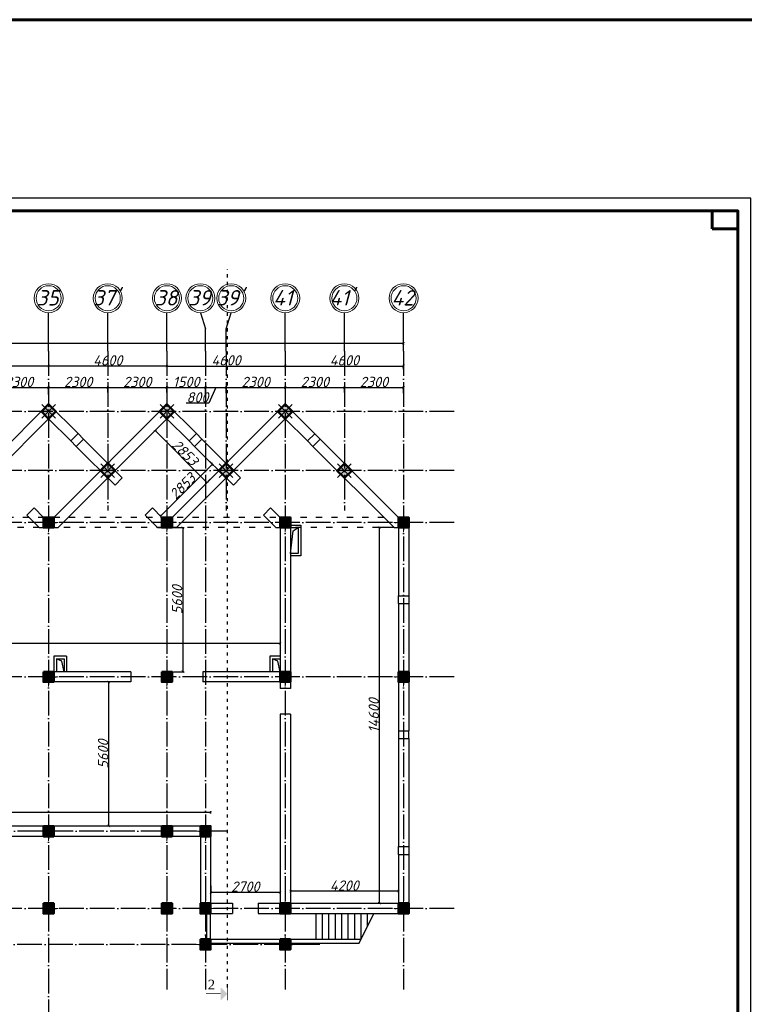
# Model space of a CAD drawing. Header units: millimetres. Extents: x 1112040 to 6903494, y -332921 to -150905.
# Tile 26 of 153: x 1448125 to 1476298, y -189180 to -150905. Entities that reach past the tile are written whole.
import ezdxf

# ---------------------------------------------------------------- set-up
doc = ezdxf.new("R2010")
doc.units = ezdxf.units.MM
doc.linetypes.add('ACAD_ISO03W100', pattern=[30, 12, -18])
doc.linetypes.add('ACAD_ISO04W100', pattern=[30, 24, -3, 0, -3])
doc.layers.add('kolonn', color=7, linetype='Continuous')
doc.layers.add('os', color=253, linetype='Continuous')
doc.styles.add('RomanS', font='times.ttf')
doc.styles.get("Standard").update_dxf_attribs({"font": 'isocpeui.ttf'})
doc.dimstyles.new('ISO-25', dxfattribs={"dimtxt": 400, "dimasz": 100, "dimexe": 50, "dimexo": 50, "dimgap": 20, "dimtad": 1, "dimdec": 0, "dimtxsty": 'Standard', "dimblk": 'ARCHTICK', "dimcen": 20, "dimclrd": 1, "dimclre": 1, "dimadec": 0, "dimazin": 0, "dimtfac": 1, "dimtdec": 0, "dimtmove": 0, "dimatfit": 3, "dimldrblk": 'ARCHTICK', "dimfxl": 1, "dimarcsym": 0})

# ---------------------------------------------------------------- blocks, each defined once
blk = doc.blocks.new('ghsdd')
at = {"ltscale": 50}
h = blk.add_hatch(color=256, dxfattribs=at)
h.paths.add_polyline_path([(0, 200), (-200, 200), (-200, 0), (0, 0)])
h.paths.add_polyline_path([(200, 0), (200, 200), (0, 200), (0, 0)])
h.paths.add_polyline_path([(0, 0), (-200, 0), (-200, -200), (0, -200)])
h.paths.add_polyline_path([(0, 0), (0, -200), (200, -200), (200, 0)])
at = {"lineweight": 0}
for p, q in [((0, -374), (0, 374)), ((-374, 0), (374, 0))]:
    blk.add_line(p, q, dxfattribs=at)
at = {"lineweight": 50, "ltscale": 50}
blk.add_lwpolyline([(200, 200), (200, -200), (-200, -200), (-200, 200), (200, 200)], dxfattribs=at)
blk = doc.blocks.new('_ArchTick')
at = {"color": 0, "linetype": 'ByBlock', "const_width": 0.15}
blk.add_lwpolyline([(-0.5, -0.5), (0.5, 0.5)], dxfattribs=at)
blk = doc.blocks.new('*D2247')
at = {"color": 1, "lineweight": -2, "transparency": 16777216}
for p, q in [((1446950, -165430), (1446950, -165156)), ((1446950, -165206), (1449250, -165206)), ((1449250, -165473), (1449250, -165156))]:
    blk.add_line(p, q, dxfattribs=at)
at = {"color": 1, "lineweight": -2, "transparency": 16777216, "xscale": 100, "yscale": 100, "zscale": 100, "rotation": 180}
blk.add_blockref('_ArchTick', (1446950, -165206), dxfattribs=at)
at = {"color": 1, "lineweight": -2, "transparency": 16777216, "xscale": 100, "yscale": 100, "zscale": 100}
blk.add_blockref('_ArchTick', (1449250, -165206), dxfattribs=at)
at = {"color": 0, "transparency": 16777216, "insert": (1448100, -164986), "char_height": 400, "attachment_point": 5}
blk.add_mtext('2300', dxfattribs=at)
blk = doc.blocks.new('*D2248')
at = {"color": 1, "lineweight": -2, "transparency": 16777216}
for p, q in [((1449250, -165473), (1449250, -165156)), ((1449250, -165206), (1451550, -165206)), ((1451550, -165401), (1451550, -165156))]:
    blk.add_line(p, q, dxfattribs=at)
at = {"color": 1, "lineweight": -2, "transparency": 16777216, "xscale": 100, "yscale": 100, "zscale": 100, "rotation": 180}
blk.add_blockref('_ArchTick', (1449250, -165206), dxfattribs=at)
at = {"color": 1, "lineweight": -2, "transparency": 16777216, "xscale": 100, "yscale": 100, "zscale": 100}
blk.add_blockref('_ArchTick', (1451550, -165206), dxfattribs=at)
at = {"color": 0, "transparency": 16777216, "insert": (1450400, -164986), "char_height": 400, "attachment_point": 5}
blk.add_mtext('2300', dxfattribs=at)
blk = doc.blocks.new('*D2249')
at = {"color": 1, "lineweight": -2, "transparency": 16777216}
for p, q in [((1451550, -165401), (1451550, -165156)), ((1451550, -165206), (1453850, -165206)), ((1453850, -165401), (1453850, -165156))]:
    blk.add_line(p, q, dxfattribs=at)
at = {"color": 1, "lineweight": -2, "transparency": 16777216, "xscale": 100, "yscale": 100, "zscale": 100, "rotation": 180}
blk.add_blockref('_ArchTick', (1451550, -165206), dxfattribs=at)
at = {"color": 1, "lineweight": -2, "transparency": 16777216, "xscale": 100, "yscale": 100, "zscale": 100}
blk.add_blockref('_ArchTick', (1453850, -165206), dxfattribs=at)
at = {"color": 0, "transparency": 16777216, "insert": (1452700, -164986), "char_height": 400, "attachment_point": 5}
blk.add_mtext('2300', dxfattribs=at)
blk = doc.blocks.new('*D2250')
at = {"color": 1, "lineweight": -2, "transparency": 16777216}
for p, q in [((1453850, -165401), (1453850, -165156)), ((1453850, -165206), (1455350, -165206)), ((1455350, -165471), (1455350, -165156))]:
    blk.add_line(p, q, dxfattribs=at)
at = {"color": 1, "lineweight": -2, "transparency": 16777216, "xscale": 100, "yscale": 100, "zscale": 100, "rotation": 180}
blk.add_blockref('_ArchTick', (1453850, -165206), dxfattribs=at)
at = {"color": 1, "lineweight": -2, "transparency": 16777216, "xscale": 100, "yscale": 100, "zscale": 100}
blk.add_blockref('_ArchTick', (1455350, -165206), dxfattribs=at)
at = {"color": 0, "transparency": 16777216, "insert": (1454600, -164986), "char_height": 400, "attachment_point": 5}
blk.add_mtext('1500', dxfattribs=at)
blk = doc.blocks.new('*D2251')
at = {"color": 1, "lineweight": -2, "transparency": 16777216}
for p, q in [((1455350, -165471), (1455350, -165156)), ((1455350, -165206), (1456150, -165206)), ((1455750, -165206), (1455474, -165806)), ((1456150, -165421), (1456150, -165156)), ((1455474, -165806), (1454602, -165806))]:
    blk.add_line(p, q, dxfattribs=at)
at = {"color": 1, "lineweight": -2, "transparency": 16777216, "xscale": 100, "yscale": 100, "zscale": 100, "rotation": 180}
blk.add_blockref('_ArchTick', (1455350, -165206), dxfattribs=at)
at = {"color": 1, "lineweight": -2, "transparency": 16777216, "xscale": 100, "yscale": 100, "zscale": 100}
blk.add_blockref('_ArchTick', (1456150, -165206), dxfattribs=at)
at = {"color": 0, "transparency": 16777216, "insert": (1455038, -165586), "char_height": 400, "attachment_point": 5}
blk.add_mtext('800', dxfattribs=at)
blk = doc.blocks.new('*D2252')
at = {"color": 1, "lineweight": -2, "transparency": 16777216}
for p, q in [((1456150, -165421), (1456150, -165156)), ((1456150, -165206), (1458450, -165206)), ((1458450, -165231), (1458450, -165156))]:
    blk.add_line(p, q, dxfattribs=at)
at = {"color": 1, "lineweight": -2, "transparency": 16777216, "xscale": 100, "yscale": 100, "zscale": 100, "rotation": 180}
blk.add_blockref('_ArchTick', (1456150, -165206), dxfattribs=at)
at = {"color": 1, "lineweight": -2, "transparency": 16777216, "xscale": 100, "yscale": 100, "zscale": 100}
blk.add_blockref('_ArchTick', (1458450, -165206), dxfattribs=at)
at = {"color": 0, "transparency": 16777216, "insert": (1457300, -164986), "char_height": 400, "attachment_point": 5}
blk.add_mtext('2300', dxfattribs=at)
blk = doc.blocks.new('*D2253')
at = {"color": 1, "lineweight": -2, "transparency": 16777216}
for p, q in [((1458450, -165231), (1458450, -165156)), ((1458450, -165206), (1460750, -165206)), ((1460750, -165391), (1460750, -165156))]:
    blk.add_line(p, q, dxfattribs=at)
at = {"color": 1, "lineweight": -2, "transparency": 16777216, "xscale": 100, "yscale": 100, "zscale": 100, "rotation": 180}
blk.add_blockref('_ArchTick', (1458450, -165206), dxfattribs=at)
at = {"color": 1, "lineweight": -2, "transparency": 16777216, "xscale": 100, "yscale": 100, "zscale": 100}
blk.add_blockref('_ArchTick', (1460750, -165206), dxfattribs=at)
at = {"color": 0, "transparency": 16777216, "insert": (1459600, -164986), "char_height": 400, "attachment_point": 5}
blk.add_mtext('2300', dxfattribs=at)
blk = doc.blocks.new('*D2254')
at = {"color": 1, "lineweight": -2, "transparency": 16777216}
for p, q in [((1460750, -165391), (1460750, -165156)), ((1460750, -165206), (1463050, -165206)), ((1463050, -165421), (1463050, -165156))]:
    blk.add_line(p, q, dxfattribs=at)
at = {"color": 1, "lineweight": -2, "transparency": 16777216, "xscale": 100, "yscale": 100, "zscale": 100, "rotation": 180}
blk.add_blockref('_ArchTick', (1460750, -165206), dxfattribs=at)
at = {"color": 1, "lineweight": -2, "transparency": 16777216, "xscale": 100, "yscale": 100, "zscale": 100}
blk.add_blockref('_ArchTick', (1463050, -165206), dxfattribs=at)
at = {"color": 0, "transparency": 16777216, "insert": (1461900, -164986), "char_height": 400, "attachment_point": 5}
blk.add_mtext('2300', dxfattribs=at)
blk = doc.blocks.new('*D2255')
at = {"color": 1, "lineweight": -2, "transparency": 16777216}
for p, q in [((1453850, -164366), (1453850, -164317)), ((1453850, -164367), (1458450, -164367)), ((1458450, -164366), (1458450, -164317))]:
    blk.add_line(p, q, dxfattribs=at)
at = {"color": 1, "lineweight": -2, "transparency": 16777216, "xscale": 100, "yscale": 100, "zscale": 100, "rotation": 180}
blk.add_blockref('_ArchTick', (1453850, -164367), dxfattribs=at)
at = {"color": 1, "lineweight": -2, "transparency": 16777216, "xscale": 100, "yscale": 100, "zscale": 100}
blk.add_blockref('_ArchTick', (1458450, -164367), dxfattribs=at)
at = {"color": 0, "transparency": 16777216, "insert": (1456150, -164147), "char_height": 400, "attachment_point": 5}
blk.add_mtext('4600', dxfattribs=at)
blk = doc.blocks.new('*D2256')
at = {"color": 1, "lineweight": -2, "transparency": 16777216}
for p, q in [((1458450, -164366), (1458450, -164317)), ((1458450, -164367), (1463050, -164367)), ((1463050, -164496), (1463050, -164317))]:
    blk.add_line(p, q, dxfattribs=at)
at = {"color": 1, "lineweight": -2, "transparency": 16777216, "xscale": 100, "yscale": 100, "zscale": 100, "rotation": 180}
blk.add_blockref('_ArchTick', (1458450, -164367), dxfattribs=at)
at = {"color": 1, "lineweight": -2, "transparency": 16777216, "xscale": 100, "yscale": 100, "zscale": 100}
blk.add_blockref('_ArchTick', (1463050, -164367), dxfattribs=at)
at = {"color": 0, "transparency": 16777216, "insert": (1460750, -164147), "char_height": 400, "attachment_point": 5}
blk.add_mtext('4600', dxfattribs=at)
blk = doc.blocks.new('*D2257')
at = {"color": 1, "lineweight": -2, "transparency": 16777216}
for p, q in [((1449250, -163962), (1449250, -164417)), ((1453850, -164367), (1449250, -164367)), ((1453850, -164366), (1453850, -164317))]:
    blk.add_line(p, q, dxfattribs=at)
at = {"color": 1, "lineweight": -2, "transparency": 16777216, "xscale": 100, "yscale": 100, "zscale": 100, "rotation": 180}
blk.add_blockref('_ArchTick', (1449250, -164367), dxfattribs=at)
at = {"color": 1, "lineweight": -2, "transparency": 16777216, "xscale": 100, "yscale": 100, "zscale": 100}
blk.add_blockref('_ArchTick', (1453850, -164367), dxfattribs=at)
at = {"color": 0, "transparency": 16777216, "insert": (1451550, -164147), "char_height": 400, "attachment_point": 5}
blk.add_mtext('4600', dxfattribs=at)
blk = doc.blocks.new('*D2258')
at = {"color": 1, "lineweight": -2, "transparency": 16777216}
for p, q in [((1444650, -163844), (1444650, -164417)), ((1449250, -163962), (1449250, -164417)), ((1449250, -164367), (1444650, -164367))]:
    blk.add_line(p, q, dxfattribs=at)
at = {"color": 1, "lineweight": -2, "transparency": 16777216, "xscale": 100, "yscale": 100, "zscale": 100, "rotation": 180}
blk.add_blockref('_ArchTick', (1444650, -164367), dxfattribs=at)
at = {"color": 1, "lineweight": -2, "transparency": 16777216, "xscale": 100, "yscale": 100, "zscale": 100}
blk.add_blockref('_ArchTick', (1449250, -164367), dxfattribs=at)
at = {"color": 0, "transparency": 16777216, "insert": (1446950, -164147), "char_height": 400, "attachment_point": 5}
blk.add_mtext('4600', dxfattribs=at)
blk = doc.blocks.new('*D2194')
at = {"color": 1, "lineweight": -2, "transparency": 16777216}
for p, q in [((1375850, -163480), (1463050, -163480)), ((1375850, -163508), (1375850, -163530)), ((1463050, -163508), (1463050, -163530))]:
    blk.add_line(p, q, dxfattribs=at)
at = {"color": 1, "lineweight": -2, "transparency": 16777216, "xscale": 100, "yscale": 100, "zscale": 100, "rotation": 180}
blk.add_blockref('_ArchTick', (1375850, -163480), dxfattribs=at)
at = {"color": 1, "lineweight": -2, "transparency": 16777216, "xscale": 100, "yscale": 100, "zscale": 100}
blk.add_blockref('_ArchTick', (1463050, -163480), dxfattribs=at)
at = {"color": 0, "transparency": 16777216, "insert": (1419450, -163258), "char_height": 400, "attachment_point": 5}
blk.add_mtext('87200', dxfattribs=at)
blk = doc.blocks.new('*D2392')
at = {"color": 1, "lineweight": -2, "transparency": 16777216}
for p, q in [((1458650, -184772), (1458650, -184734)), ((1462850, -184784), (1458650, -184784)), ((1462850, -184772), (1462850, -184734))]:
    blk.add_line(p, q, dxfattribs=at)
at = {"color": 1, "lineweight": -2, "transparency": 16777216, "xscale": 100, "yscale": 100, "zscale": 100, "rotation": 180}
blk.add_blockref('_ArchTick', (1458650, -184784), dxfattribs=at)
at = {"color": 1, "lineweight": -2, "transparency": 16777216, "xscale": 100, "yscale": 100, "zscale": 100}
blk.add_blockref('_ArchTick', (1462850, -184784), dxfattribs=at)
at = {"color": 0, "transparency": 16777216, "insert": (1460750, -184564), "char_height": 400, "attachment_point": 5}
blk.add_mtext('4200', dxfattribs=at)
blk = doc.blocks.new('*D2393')
at = {"color": 1, "lineweight": -2, "transparency": 16777216}
for p, q in [((1455550, -184570), (1455550, -184878)), ((1458250, -184828), (1455550, -184828)), ((1458250, -184570), (1458250, -184878))]:
    blk.add_line(p, q, dxfattribs=at)
at = {"color": 1, "lineweight": -2, "transparency": 16777216, "xscale": 100, "yscale": 100, "zscale": 100, "rotation": 180}
blk.add_blockref('_ArchTick', (1455550, -184828), dxfattribs=at)
at = {"color": 1, "lineweight": -2, "transparency": 16777216, "xscale": 100, "yscale": 100, "zscale": 100}
blk.add_blockref('_ArchTick', (1458250, -184828), dxfattribs=at)
at = {"color": 0, "transparency": 16777216, "insert": (1456900, -184605), "char_height": 400, "attachment_point": 5}
blk.add_mtext('2700', dxfattribs=at)
blk = doc.blocks.new('*D2394')
at = {"color": 1, "lineweight": -2, "transparency": 16777216}
for p, q in [((1462634, -170650), (1462060, -170650)), ((1462110, -185250), (1462110, -170650)), ((1462136, -185250), (1462060, -185250))]:
    blk.add_line(p, q, dxfattribs=at)
at = {"color": 1, "lineweight": -2, "transparency": 16777216, "xscale": 100, "yscale": 100, "zscale": 100}
for p, rotation in [((1462110, -170650), 90), ((1462110, -185250), 270)]:
    blk.add_blockref('_ArchTick', p, dxfattribs=dict(at, rotation=rotation))
at = {"color": 0, "transparency": 16777216, "insert": (1461890, -177950), "char_height": 400, "attachment_point": 5, "rotation": 90}
blk.add_mtext('14600', dxfattribs=at)
blk = doc.blocks.new('*D2216')
at = {"color": 1, "lineweight": -2, "transparency": 16777216}
for p, q in [((1454100, -170650), (1454516, -170650)), ((1454466, -170650), (1454466, -176250)), ((1454100, -176250), (1454516, -176250))]:
    blk.add_line(p, q, dxfattribs=at)
at = {"color": 1, "lineweight": -2, "transparency": 16777216, "xscale": 100, "yscale": 100, "zscale": 100}
for p, rotation in [((1454466, -170650), 90), ((1454466, -176250), 270)]:
    blk.add_blockref('_ArchTick', p, dxfattribs=dict(at, rotation=rotation))
at = {"color": 0, "transparency": 16777216, "insert": (1454246, -173450), "char_height": 400, "attachment_point": 5, "rotation": 90}
blk.add_mtext('5600', dxfattribs=at)
blk = doc.blocks.new('*D2395')
at = {"color": 1, "lineweight": -2, "transparency": 16777216}
for p, q in [((1453519, -166747), (1453353, -166913)), ((1455405, -168895), (1453388, -166878)), ((1455536, -168765), (1455370, -168930))]:
    blk.add_line(p, q, dxfattribs=at)
at = {"color": 1, "lineweight": -2, "transparency": 16777216, "xscale": 100, "yscale": 100, "zscale": 100}
for p, rotation in [((1453388, -166878), 135.0000000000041), ((1455405, -168895), 315.0000000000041)]:
    blk.add_blockref('_ArchTick', p, dxfattribs=dict(at, rotation=rotation))
at = {"color": 0, "transparency": 16777216, "insert": (1454552, -167731), "char_height": 400, "attachment_point": 5, "rotation": 315}
blk.add_mtext('2853', dxfattribs=at)
blk = doc.blocks.new('*D2396')
at = {"color": 1, "lineweight": -2, "transparency": 16777216}
for p, q in [((1453603, -170203), (1455620, -168186)), ((1455519, -168085), (1455655, -168221)), ((1453501, -170102), (1453638, -170239))]:
    blk.add_line(p, q, dxfattribs=at)
at = {"color": 1, "lineweight": -2, "transparency": 16777216, "xscale": 100, "yscale": 100, "zscale": 100}
for p, rotation in [((1455620, -168186), 44.99999999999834), ((1453603, -170203), 224.9999999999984)]:
    blk.add_blockref('_ArchTick', p, dxfattribs=dict(at, rotation=rotation))
at = {"color": 0, "transparency": 16777216, "insert": (1454456, -169039), "char_height": 400, "attachment_point": 5, "rotation": 45}
blk.add_mtext('2853', dxfattribs=at)
blk = doc.blocks.new('*D2397')
at = {"color": 1, "lineweight": -2, "transparency": 16777216}
for p, q in [((1458250, -175149), (1426450, -175149)), ((1426450, -175165), (1426450, -175199)), ((1458250, -175165), (1458250, -175199))]:
    blk.add_line(p, q, dxfattribs=at)
at = {"color": 1, "lineweight": -2, "transparency": 16777216, "xscale": 100, "yscale": 100, "zscale": 100, "rotation": 180}
blk.add_blockref('_ArchTick', (1426450, -175149), dxfattribs=at)
at = {"color": 1, "lineweight": -2, "transparency": 16777216, "xscale": 100, "yscale": 100, "zscale": 100}
blk.add_blockref('_ArchTick', (1458250, -175149), dxfattribs=at)
at = {"color": 0, "transparency": 16777216, "insert": (1442350, -174929), "char_height": 400, "attachment_point": 5}
blk.add_mtext('31800', dxfattribs=at)
blk = doc.blocks.new('*D2412')
at = {"color": 1, "lineweight": -2, "transparency": 16777216}
for p, q in [((1451597, -176650), (1451538, -176650)), ((1451588, -182250), (1451588, -176650)), ((1451597, -182250), (1451538, -182250))]:
    blk.add_line(p, q, dxfattribs=at)
at = {"color": 1, "lineweight": -2, "transparency": 16777216, "xscale": 100, "yscale": 100, "zscale": 100}
for p, rotation in [((1451588, -176650), 90), ((1451588, -182250), 270)]:
    blk.add_blockref('_ArchTick', p, dxfattribs=dict(at, rotation=rotation))
at = {"color": 0, "transparency": 16777216, "insert": (1451368, -179450), "char_height": 400, "attachment_point": 5, "rotation": 90}
blk.add_mtext('5600', dxfattribs=at)
blk = doc.blocks.new('*D2413')
at = {"color": 1, "lineweight": -2, "transparency": 16777216}
for p, q in [((1420750, -182200), (1420750, -181678)), ((1455550, -181728), (1420750, -181728)), ((1455550, -181763), (1455550, -181678))]:
    blk.add_line(p, q, dxfattribs=at)
at = {"color": 1, "lineweight": -2, "transparency": 16777216, "xscale": 100, "yscale": 100, "zscale": 100, "rotation": 180}
blk.add_blockref('_ArchTick', (1420750, -181728), dxfattribs=at)
at = {"color": 1, "lineweight": -2, "transparency": 16777216, "xscale": 100, "yscale": 100, "zscale": 100}
blk.add_blockref('_ArchTick', (1455550, -181728), dxfattribs=at)
at = {"color": 0, "transparency": 16777216, "insert": (1438150, -181508), "char_height": 400, "attachment_point": 5}
blk.add_mtext('34800', dxfattribs=at)

msp = doc.modelspace()

# ---------------------------------------------------------------- hatches: boundary and pattern name
msp.add_hatch(color=256).paths.add_polyline_path([(1455940.9, -189028.6), (1456198.3, -188771.2), (1455940.9, -188513.8)])

# ---------------------------------------------------------------- linework, layer by layer
at = {"linetype": 'Continuous', "lineweight": 60, "ltscale": 100}
for p, q in [((1475048.4, -158337.9), (1475048.4, -159037.9)), ((1476048.4, -158337.9), (1475048.4, -158337.9)), ((1476048.4, -159037.9), (1476048.4, -158337.9)), ((1475048.4, -159037.9), (1476048.4, -159037.9))]:
    msp.add_line(p, q, dxfattribs=at)
at = {"color": 1, "linetype": 'ACAD_ISO03W100', "ltscale": 10}
msp.add_line((1456198.3, -188521.2), (1456198.3, -160604.5), dxfattribs=at)
at = {"lineweight": 30}
for p, q in [((1444849.8, -170250.4), (1449249.8, -165850.4)), ((1450395.1, -166995.8), (1449249.8, -165850.4)), ((1449449.8, -170250.4), (1453849.8, -165850.4)), ((1454995.1, -166995.8), (1453849.8, -165850.4)), ((1454049.8, -170250.4), (1458449.8, -165850.4)), ((1459597.1, -166997.8), (1458449.8, -165850.4)), ((1445015.5, -170650.4), (1449249.8, -166416.1)), ((1450112.3, -167278.6), (1449249.8, -166416.1)), ((1449615.5, -170650.4), (1453849.8, -166416.1)), ((1454712.3, -167278.6), (1453849.8, -166416.1)), ((1454215.5, -170650.4), (1458449.8, -166416.1)), ((1459314.3, -167280.6), (1458449.8, -166416.1)), ((1450112.3, -167278.6), (1450397.1, -166993.8)), ((1450324.4, -167490.7), (1450609.3, -167205.9)), ((1452115.5, -168716.1), (1450607.3, -167207.9)), ((1454712.3, -167278.6), (1454997.1, -166993.8)), ((1454924.4, -167490.7), (1455209.3, -167205.9)), ((1456715.5, -168716.1), (1455207.3, -167207.9)), ((1459314.3, -167280.6), (1459597.1, -166997.8)), ((1459526.4, -167492.7), (1459809.3, -167209.9)), ((1462849.8, -170250.4), (1459809.3, -167209.9)), ((1451832.7, -168999), (1450324.4, -167490.7)), ((1456432.7, -168999), (1454924.4, -167490.7)), ((1462684.1, -170650.4), (1459526.4, -167492.7)), ((1451832.7, -168999), (1452115.5, -168716.1)), ((1456432.7, -168999), (1456715.5, -168716.1)), ((1448399.4, -170165.7), (1448682.2, -169882.8)), ((1449049.8, -170250.4), (1448682.2, -169882.8)), ((1452999.4, -170165.7), (1453282.2, -169882.8)), ((1453649.8, -170250.4), (1453282.2, -169882.8)), ((1457599.4, -170165.7), (1457882.2, -169882.8)), ((1458249.8, -170250.4), (1457882.2, -169882.8)), ((1448884.1, -170650.4), (1448399.4, -170165.7)), ((1449049.8, -170250.4), (1449449.8, -170250.4)), ((1453484.1, -170650.4), (1452999.4, -170165.7)), ((1453649.8, -170250.4), (1454049.8, -170250.4)), ((1458084.1, -170650.4), (1457599.4, -170165.7)), ((1458249.8, -170250.4), (1458649.8, -170250.4)), ((1462849.8, -170250.4), (1463249.8, -170250.4)), ((1463249.8, -170250.4), (1463249.8, -173300.4)), ((1448884.1, -170650.4), (1449615.5, -170650.4)), ((1453484.1, -170650.4), (1454215.5, -170650.4)), ((1458084.1, -170650.4), (1458249.8, -170650.4)), ((1458249.8, -170650.4), (1458249.8, -176250.4)), ((1458649.8, -170550.4), (1459049.8, -170550.4)), ((1458649.8, -170650.4), (1458649.8, -176900.4)), ((1458649.8, -170650.4), (1458949.8, -170650.4)), ((1458949.8, -170650.4), (1458949.8, -171650.4)), ((1459049.8, -170550.4), (1459049.8, -171750.4)), ((1462684.1, -170650.4), (1462849.8, -170650.4)), ((1462849.8, -170650.4), (1462849.8, -173300.4)), ((1458949.8, -171650.4), (1458649.8, -171650.4)), ((1459049.8, -171750.4), (1458649.8, -171750.4)), ((1462849.8, -173300.4), (1463249.8, -173300.4)), ((1462849.8, -173600.4), (1463249.8, -173600.4)), ((1462849.8, -173600.4), (1462849.8, -178550.4)), ((1463249.8, -173600.4), (1463249.8, -178550.4)), ((1449949.8, -175650.4), (1449449.8, -175650.4)), ((1449449.8, -175650.4), (1449449.8, -176250.4)), ((1449949.8, -175650.4), (1449949.8, -176250.4)), ((1458249.8, -175650.4), (1457849.8, -175650.4)), ((1457849.8, -175650.4), (1457849.8, -176250.4)), ((1449549.8, -175750.4), (1449849.8, -175750.4)), ((1449549.8, -175750.4), (1449549.8, -176250.4)), ((1449849.8, -175750.4), (1449849.8, -176250.4)), ((1457949.8, -175750.4), (1458249.8, -175750.4)), ((1457949.8, -175750.4), (1457949.8, -176250.4)), ((1449049.8, -176250.4), (1449049.8, -176650.4)), ((1452449.8, -176250.4), (1449049.8, -176250.4)), ((1452449.8, -176250.4), (1452449.8, -176650.4)), ((1454049.8, -176250.4), (1453649.8, -176250.4)), ((1453649.8, -176250.4), (1453649.8, -176650.4)), ((1454049.8, -176250.4), (1454049.8, -176650.4)), ((1458249.8, -176250.4), (1455249.8, -176250.4)), ((1455249.8, -176250.4), (1455249.8, -176650.4)), ((1452449.8, -176650.4), (1449049.8, -176650.4)), ((1454049.8, -176650.4), (1453649.8, -176650.4)), ((1458249.8, -176650.4), (1455249.8, -176650.4)), ((1458249.8, -176650.4), (1458249.8, -176900.4)), ((1458649.8, -176900.4), (1458249.8, -176900.4)), ((1458249.8, -177900.4), (1458249.8, -185250.4)), ((1458649.8, -177900.4), (1458249.8, -177900.4)), ((1458649.8, -177900.4), (1458649.8, -185250.4)), ((1462849.8, -178550.4), (1463249.8, -178550.4)), ((1462849.8, -178850.4), (1462849.8, -183050.4)), ((1462849.8, -178850.4), (1463249.8, -178850.4)), ((1463249.8, -178850.4), (1463249.8, -183050.4)), ((1455549.8, -182250.4), (1421149.8, -182250.4)), ((1455549.8, -182250.4), (1455549.8, -185250.4)), ((1455149.8, -182650.4), (1421149.8, -182650.4)), ((1455149.8, -182650.4), (1455149.8, -185650.4)), ((1462849.8, -183050.4), (1463249.8, -183050.4)), ((1462849.8, -183350.4), (1462849.8, -185250.4)), ((1462849.8, -183350.4), (1463249.8, -183350.4)), ((1463249.8, -183350.4), (1463249.8, -185650.4)), ((1455549.8, -185250.4), (1456399.8, -185250.4)), ((1456399.8, -185250.4), (1456399.8, -185650.4)), ((1457399.8, -185250.4), (1458249.8, -185250.4)), ((1457399.8, -185250.4), (1457399.8, -185650.4)), ((1458649.8, -185250.4), (1462849.8, -185250.4)), ((1455149.8, -185650.4), (1456399.8, -185650.4)), ((1455399.8, -186650.4), (1455399.8, -185650.4)), ((1455549.8, -186650.4), (1455549.8, -185650.4)), ((1457399.8, -185650.4), (1463249.8, -185650.4)), ((1455549.8, -186650.4), (1461399.8, -186650.4)), ((1455549.8, -186800.4), (1461324.8, -186800.4))]:
    msp.add_line(p, q, dxfattribs=at)
for p, q in [((1450607.3, -167207.9), (1450397.1, -166993.8)), ((1455207.3, -167207.9), (1454997.1, -166993.8)), ((1459597.1, -166997.8), (1459809.3, -167209.9)), ((1450112.3, -167278.6), (1450324.4, -167490.7)), ((1454712.3, -167278.6), (1454924.4, -167490.7)), ((1459526.4, -167492.7), (1459314.3, -167280.6)), ((1462849.8, -173600.4), (1462849.8, -173300.4)), ((1463249.8, -173300.4), (1463249.8, -173600.4)), ((1462849.8, -178550.4), (1462849.8, -178850.4)), ((1463249.8, -178850.4), (1463249.8, -178550.4)), ((1462849.8, -183350.4), (1462849.8, -183050.4)), ((1463249.8, -183050.4), (1463249.8, -183350.4)), ((1459649.8, -186650.4), (1459649.8, -185650.4)), ((1459899.8, -186650.4), (1459899.8, -185650.4)), ((1460149.8, -186650.4), (1460149.8, -185650.4)), ((1460399.8, -186650.4), (1460399.8, -185650.4)), ((1460649.8, -186650.4), (1460649.8, -185650.4)), ((1460899.8, -186650.4), (1460899.8, -185650.4)), ((1461149.8, -186650.4), (1461149.8, -185650.4)), ((1461324.8, -186800.4), (1461899.8, -185650.4)), ((1461399.8, -186650.4), (1461399.8, -185650.4)), ((1461649.8, -186150.4), (1461649.8, -185650.4))]:
    msp.add_line(p, q)
at = {"color": 6, "linetype": 'ACAD_ISO03W100', "ltscale": 20}
for p, q in [((1462284.1, -170250.4), (1426615.5, -170250.4)), ((1462684.1, -170650.4), (1426615.5, -170650.4))]:
    msp.add_line(p, q, dxfattribs=at)
at = {"color": 1, "lineweight": 60, "ltscale": 100}
msp.add_lwpolyline([(1198252, -150904.9), (2155604.1, -150904.9), (2155604.1, -261182.8), (1198252, -261182.8)], close=True, dxfattribs=at)
at = {"linetype": 'Continuous', "lineweight": 25, "ltscale": 100}
msp.add_lwpolyline([(1357648.4, -241937.9), (1476548.4, -241937.9), (1476548.4, -157837.9), (1357648.4, -157837.9), (1357648.4, -241937.9)], dxfattribs=at)
at = {"linetype": 'Continuous', "lineweight": 60, "ltscale": 100}
msp.add_lwpolyline([(1359648.4, -241437.9), (1476048.4, -241437.9), (1476048.4, -158337.9), (1359648.4, -158337.9), (1359648.4, -241437.9)], dxfattribs=at)
at = {"lineweight": 30}
for points in [[(1448967, -166133.3), (1449249.8, -165850.4), (1449532.7, -166133.3), (1449249.8, -166416.1)], [(1453567, -166133.3), (1453849.8, -165850.4), (1454132.7, -166133.3), (1453849.8, -166416.1)], [(1458167, -166133.3), (1458449.8, -165850.4), (1458732.7, -166133.3), (1458449.8, -166416.1)], [(1449049.8, -185650.4), (1449449.8, -185650.4), (1449449.8, -185250.4), (1449049.8, -185250.4)], [(1453649.8, -185650.4), (1454049.8, -185650.4), (1454049.8, -185250.4), (1453649.8, -185250.4)], [(1455149.8, -187050.4), (1455549.8, -187050.4), (1455549.8, -186650.4), (1455149.8, -186650.4)], [(1458249.8, -187050.4), (1458649.8, -187050.4), (1458649.8, -186650.4), (1458249.8, -186650.4)]]:
    msp.add_lwpolyline(points, close=True, dxfattribs=at)
for points in [[(1458649.8, -171650.4), (1458759, -170778.6), (1458949.8, -170650.4)], [(1449849.8, -176250.4), (1449761.6, -175838.7), (1449549.8, -175750.4)], [(1458249.8, -176250.4), (1458161.6, -175838.7), (1457949.8, -175750.4)]]:
    msp.add_lwpolyline(points)
for points, const_width in [([(1456198.3, -189021.2), (1456198.3, -188521.2)], 15), ([(1455940.9, -188771.2), (1455370.3, -188771.2)], 25)]:
    msp.add_lwpolyline(points, dxfattribs=dict(const_width=const_width))
at = {"layer": 'os'}
for p, q in [((1449249.8, -163794.2), (1449249.8, -162294.2)), ((1451549.8, -163794.2), (1451549.8, -162294.2)), ((1453849.8, -163794.2), (1453849.8, -162294.2)), ((1458449.8, -163794.2), (1458449.8, -162294.2)), ((1460749.8, -163794.2), (1460749.8, -162294.2)), ((1463049.8, -163794.2), (1463049.8, -162294.2)), ((1455349.8, -163794.2), (1455349.8, -162918.8)), ((1456149.8, -163794.2), (1456149.8, -162918.8))]:
    msp.add_line(p, q, dxfattribs=at)
at = {"layer": 'os', "linetype": 'ACAD_ISO04W100', "ltscale": 40}
for p, q in [((1449249.8, -163794.2), (1449249.8, -225017.9)), ((1451549.8, -163794.2), (1451549.8, -169978.9)), ((1453849.8, -163794.2), (1453849.8, -188602.1)), ((1455349.8, -163794.2), (1455349.8, -188602.1)), ((1456149.8, -163794.2), (1456149.8, -169978.9)), ((1458449.8, -163794.2), (1458449.8, -188602.1)), ((1460749.8, -163794.2), (1460749.8, -169978.9)), ((1463049.8, -163794.2), (1463049.8, -188602.1)), ((1465015.2, -166135.4), (1373599.9, -166135.4)), ((1465015.2, -168435.4), (1373599.9, -168435.4)), ((1465015.2, -170450.4), (1373599.9, -170450.4)), ((1465015.2, -176450.4), (1373599.9, -176450.4)), ((1456198.3, -182450.4), (1373599.9, -182450.4)), ((1465015.2, -185450.4), (1373599.9, -185450.4)), ((1459791, -186850.4), (1373599.9, -186850.4))]:
    msp.add_line(p, q, dxfattribs=at)
at = {"layer": 'os', "color": 0}
for points in [[(1455149.8, -162294.2), (1455349.8, -162918.8)], [(1456149.8, -162918.8), (1456349.8, -162294.2)]]:
    msp.add_lwpolyline(points, dxfattribs=at)
at = {"layer": 'os', "color": 0, "lineweight": 0}
for centre, radius in [((1449249.8, -161731.7), 562.5), ((1449249.8, -161731.7), 487.5), ((1451549.8, -161731.7), 562.5), ((1451549.8, -161731.7), 487.5), ((1453849.8, -161731.7), 562.5), ((1453849.8, -161731.7), 487.5), ((1455149.8, -161731.7), 562.5), ((1455149.8, -161731.7), 487.5), ((1456349.8, -161731.7), 562.5), ((1456349.8, -161731.7), 487.5), ((1458449.8, -161731.7), 562.5), ((1458449.8, -161731.7), 487.5), ((1460749.8, -161731.7), 562.5), ((1460749.8, -161731.7), 487.5), ((1463049.8, -161731.7), 562.5), ((1463049.8, -161731.7), 487.5)]:
    msp.add_circle(centre, radius, dxfattribs=at)

# ---------------------------------------------------------------- block references
at = {"layer": 'kolonn', "rotation": 45}
for p in [(1449249.8, -166133.3), (1453849.8, -166133.3), (1458449.8, -166133.3)]:
    msp.add_blockref('ghsdd', p, dxfattribs=at)
at = {"layer": 'kolonn', "xscale": -1, "rotation": 315}
for p in [(1451549.8, -168433.3), (1456149.8, -168433.3), (1460749.8, -168437.3)]:
    msp.add_blockref('ghsdd', p, dxfattribs=at)
at = {"layer": 'kolonn', "xscale": -1}
for p in [(1449249.8, -170450.4), (1453849.8, -170450.4), (1458449.8, -170450.4), (1463049.8, -170450.4), (1449249.8, -176450.4), (1453849.8, -176450.4), (1458449.8, -176450.4), (1463049.8, -176450.4), (1449249.8, -182450.4), (1453849.8, -182450.4), (1455349.8, -182450.4), (1449249.8, -185450.4), (1453849.8, -185450.4), (1455349.8, -185450.4), (1458449.8, -185450.4), (1463049.8, -185450.4), (1455349.8, -186850.4), (1458449.8, -186850.4)]:
    msp.add_blockref('ghsdd', p, dxfattribs=at)

# ---------------------------------------------------------------- texts
at = {"ltscale": 50}
for s, p in [('35', (1448783.1, -162015.3)), ("37'", (1450977.2, -162015.3)), ('38', (1453383.1, -162015.3)), ('39', (1454683.1, -162015.3)), ("39'", (1455777.2, -162015.3)), ('41', (1457983.1, -162015.3)), ("41'", (1460177.2, -162015.3)), ('42', (1462583.1, -162015.3))]:
    msp.add_text(s, height=600, dxfattribs=at).set_placement(p)
at = {"color": 1, "style": 'RomanS'}
msp.add_text('2', height=379.7, dxfattribs=at).set_placement((1455436.9, -188603.9))

# ---------------------------------------------------------------- dimensions: what is measured, and where the dimension line sits
for base, p1, p2, picture, middle in [((1463049.8, -163480.3), (1375849.8, -163457.6), (1463049.8, -163457.6), '*D2194', (1419449.8, -163257.8)), ((1458449.8, -164366.7), (1453849.8, -164416.3), (1458449.8, -164416.3), '*D2255', (1456149.8, -164146.7)), ((1426449.8, -175149), (1458249.8, -175115.4), (1426449.8, -175115.4), '*D2397', (1442349.8, -174929)), ((1420749.8, -181727.8), (1455549.8, -181813.2), (1420749.8, -182250.4), '*D2413', (1438149.8, -181507.8)), ((1455549.8, -184828), (1458249.8, -184520), (1455549.8, -184520), '*D2393', (1456899.8, -184605.4)), ((1458649.8, -184784.4), (1462849.8, -184822), (1458649.8, -184822), '*D2392', (1460749.8, -184564.4))]:
    dim = msp.add_linear_dim(base=base, p1=p1, p2=p2, dimstyle='ISO-25')
    dim.commit()
    dim.dimension.update_dxf_attribs({"geometry": picture, "text_midpoint": middle})
for base, p1, p2, picture, middle in [((1444649.8, -164366.7), (1449249.8, -163911.9), (1444649.8, -163794.2), '*D2258', (1446949.8, -164146.7)), ((1449249.8, -164366.7), (1453849.8, -164416.3), (1449249.8, -163911.9), '*D2257', (1451549.8, -164146.7)), ((1463049.8, -164366.7), (1458449.8, -164416.3), (1463049.8, -164545.5), '*D2256', (1460749.8, -164146.7)), ((1449249.8, -165206.2), (1446949.8, -165479.6), (1449249.8, -165522.8), '*D2247', (1448099.8, -164986.2)), ((1451549.8, -165206.2), (1449249.8, -165522.8), (1451549.8, -165450.7), '*D2248', (1450399.8, -164986.2)), ((1453849.8, -165206.2), (1451549.8, -165450.7), (1453849.8, -165450.7), '*D2249', (1452699.8, -164986.2)), ((1455349.8, -165206.2), (1453849.8, -165450.7), (1455349.8, -165521.1), '*D2250', (1454599.8, -164986.2)), ((1458449.8, -165206.2), (1456149.8, -165471), (1458449.8, -165281), '*D2252', (1457299.8, -164986.2)), ((1460749.8, -165206.2), (1458449.8, -165281), (1460749.8, -165440.6), '*D2253', (1459599.8, -164986.2)), ((1463049.8, -165206.2), (1460749.8, -165440.6), (1463049.8, -165470.8), '*D2254', (1461899.8, -164986.2))]:
    dim = msp.add_linear_dim(base=base, p1=p1, p2=p2, dimstyle='ISO-25', override={"dimtmove": 1})
    dim.commit()
    dim.dimension.update_dxf_attribs({"geometry": picture, "text_midpoint": middle})
dim = msp.add_linear_dim(base=(1456149.8, -165206.2), p1=(1455349.8, -165521.1), p2=(1456149.8, -165471), dimstyle='ISO-25', override={"dimtmove": 1})
dim.commit()
dim.dimension.update_dxf_attribs({"geometry": '*D2251', "text_midpoint": (1455453.9, -165805.6), "dimtype": 160})
for p1, p2, distance, picture, middle in [((1455571, -168729.2), (1453553.9, -166712), 234.7, '*D2395', (1454552.1, -167731)), ((1453466, -170066.6), (1455483.2, -168049.5), -193.3, '*D2396', (1454455.7, -169039.2))]:
    dim = msp.add_aligned_dim(p1=p1, p2=p2, distance=distance, dimstyle='ISO-25')
    dim.commit()
    dim.dimension.update_dxf_attribs({"geometry": picture, "text_midpoint": middle})
for base, p1, p2, picture, middle in [((1454465.5, -176250.4), (1454049.8, -170650.4), (1454049.8, -176250.4), '*D2216', (1454245.5, -173450.4)), ((1462110.4, -170650.4), (1462185.6, -185250.4), (1462684.1, -170650.4), '*D2394', (1461890.4, -177950.4)), ((1451588, -176650.4), (1451646.7, -182250.4), (1451646.7, -176650.4), '*D2412', (1451368, -179450.4))]:
    dim = msp.add_linear_dim(base=base, p1=p1, p2=p2, angle=90, dimstyle='ISO-25')
    dim.commit()
    dim.dimension.update_dxf_attribs({"geometry": picture, "text_midpoint": middle})

doc.saveas('drawing.dxf')
